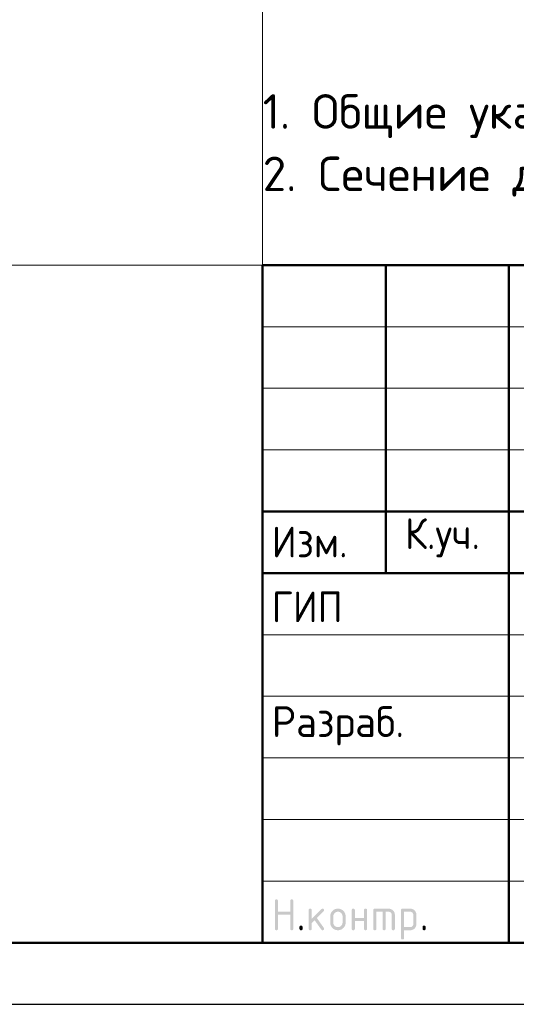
# Model space of a CAD drawing. Header units: millimetres. Extents: x 0 to 42000, y 0 to 29700.
# Tile 7 of 12: x 21027 to 25060, y 0 to 7992. Entities that reach past the tile are written whole.
import ezdxf

# ---------------------------------------------------------------- set-up
doc = ezdxf.new("R2010")
doc.units = ezdxf.units.MM
doc.layers.add('Standard', color=7, linetype='Continuous', lineweight=25)
doc.styles.add('ISOCPEUR', font='txt')

msp = doc.modelspace()

# ---------------------------------------------------------------- hatches: boundary and pattern name
at = {"layer": 'Standard', "linetype": 'Continuous', "lineweight": 25, "transparency": 33554687}
for points in [[(23099.1, 613.8), (23099.1, 838.8), (23099.1, 840.4), (23099.3, 841.7), (23099.5, 843.1), (23099.9, 844.3), (23100.3, 845.4), (23100.8, 846.4), (23101.4, 847.4), (23102.2, 848.2), (23103, 848.9), (23104, 849.5), (23104.9, 850.1), (23106.1, 850.5), (23107.3, 850.9), (23108.7, 851.1), (23110, 851.3), (23111.6, 851.3), (23113.2, 851.3), (23114.5, 851.1), (23115.9, 850.9), (23117.1, 850.5), (23118.3, 850.1), (23119.2, 849.5), (23120.2, 848.9), (23121, 848.2), (23121.8, 847.4), (23122.4, 846.4), (23123, 845.4), (23123.3, 844.3), (23123.7, 843.1), (23123.9, 841.7), (23124.1, 840.4), (23124.1, 838.8), (23124.1, 751.3), (23223.9, 751.3), (23223.9, 838.8), (23223.9, 840.4), (23224, 841.7), (23224.2, 843.1), (23224.6, 844.3), (23225, 845.4), (23225.6, 846.4), (23226.2, 847.4), (23227, 848.2), (23227.8, 848.9), (23228.7, 849.5), (23229.7, 850.1), (23230.9, 850.5), (23232.1, 850.9), (23233.4, 851.1), (23234.8, 851.3), (23236.4, 851.3), (23237.9, 851.3), (23239.3, 851.1), (23240.7, 850.9), (23241.9, 850.5), (23243, 850.1), (23244, 849.5), (23245, 848.9), (23245.8, 848.2), (23246.6, 847.4), (23247.1, 846.4), (23247.7, 845.4), (23248.1, 844.3), (23248.5, 843.1), (23248.7, 841.7), (23248.9, 840.4), (23248.9, 838.8), (23248.9, 613.8), (23248.9, 612.2), (23248.7, 610.9), (23248.5, 609.5), (23248.1, 608.3), (23247.7, 607.1), (23247.1, 606.2), (23246.6, 605.2), (23245.8, 604.4), (23245, 603.6), (23244, 603), (23243, 602.5), (23241.9, 602.1), (23240.7, 601.7), (23239.3, 601.5), (23237.9, 601.3), (23236.4, 601.3), (23234.8, 601.3), (23233.4, 601.5), (23232.1, 601.7), (23230.9, 602.1), (23229.7, 602.5), (23228.7, 603), (23227.8, 603.6), (23227, 604.4), (23226.2, 605.2), (23225.6, 606.2), (23225, 607.1), (23224.6, 608.3), (23224.2, 609.5), (23224, 610.9), (23223.9, 612.2), (23223.9, 613.8), (23223.9, 726.3), (23124.1, 726.3), (23124.1, 613.8), (23124.1, 612.2), (23123.9, 610.9), (23123.7, 609.5), (23123.3, 608.3), (23123, 607.1), (23122.4, 606.2), (23121.8, 605.2), (23121, 604.4), (23120.2, 603.6), (23119.2, 603), (23118.3, 602.5), (23117.1, 602.1), (23115.9, 601.7), (23114.5, 601.5), (23113.2, 601.3), (23111.6, 601.3), (23110, 601.3), (23108.7, 601.5), (23107.3, 601.7), (23106.1, 602.1), (23104.9, 602.5), (23104, 603), (23103, 603.6), (23102.2, 604.4), (23101.4, 605.2), (23100.8, 606.2), (23100.3, 607.1), (23099.9, 608.3), (23099.5, 609.5), (23099.3, 610.9), (23099.1, 612.2)], [(23398.9, 694), (23477.5, 772.6), (23478.4, 773.4), (23479.4, 774.1), (23480.4, 774.8), (23481.5, 775.2), (23482.7, 775.7), (23483.9, 775.9), (23485.1, 776.1), (23486.4, 776.1), (23488, 776.1), (23489.3, 775.9), (23490.7, 775.8), (23491.9, 775.4), (23493.1, 775), (23494, 774.4), (23495, 773.8), (23495.8, 773), (23496.6, 772.2), (23497.1, 771.3), (23497.7, 770.3), (23498.1, 769.1), (23498.5, 767.9), (23498.7, 766.6), (23498.9, 765.2), (23498.9, 763.7), (23498.9, 762.4), (23498.7, 761.3), (23498.4, 760.1), (23498, 759), (23497.5, 757.9), (23496.8, 756.9), (23496.1, 755.9), (23495.1, 754.9), (23440.2, 700.1), (23496.4, 621), (23497.7, 619.3), (23498.3, 617.4), (23498.9, 615.6), (23498.9, 613.6), (23498.9, 612.1), (23498.7, 610.7), (23498.5, 609.4), (23498.1, 608.2), (23497.7, 607), (23497.1, 606.1), (23496.6, 605.1), (23495.8, 604.4), (23495, 603.6), (23494, 603), (23493.1, 602.4), (23491.9, 602.1), (23490.7, 601.7), (23489.3, 601.5), (23488, 601.3), (23486.4, 601.3), (23484.8, 601.3), (23483.3, 601.6), (23481.8, 601.9), (23480.5, 602.6), (23479.2, 603.3), (23478.1, 604.3), (23477, 605.3), (23476, 606.6), (23422.2, 682.1), (23398.9, 658.8), (23398.9, 613.8), (23398.9, 612.2), (23398.7, 610.9), (23398.6, 609.5), (23398.2, 608.3), (23397.8, 607.1), (23397.2, 606.2), (23396.6, 605.2), (23395.8, 604.4), (23395, 603.6), (23394, 603), (23393.1, 602.5), (23391.9, 602.1), (23390.7, 601.7), (23389.4, 601.5), (23388, 601.3), (23386.4, 601.3), (23384.9, 601.3), (23383.5, 601.5), (23382.1, 601.7), (23380.9, 602.1), (23379.8, 602.5), (23378.8, 603), (23377.8, 603.6), (23377, 604.4), (23376.2, 605.2), (23375.7, 606.2), (23375.1, 607.1), (23374.7, 608.3), (23374.3, 609.5), (23374.1, 610.8), (23373.9, 612.2), (23373.9, 613.8), (23373.9, 763.7), (23373.9, 765.2), (23374.1, 766.6), (23374.3, 767.9), (23374.7, 769.1), (23375.1, 770.3), (23375.7, 771.3), (23376.2, 772.2), (23377, 773), (23377.8, 773.8), (23378.8, 774.4), (23379.8, 775), (23380.9, 775.4), (23382.1, 775.8), (23383.5, 775.9), (23384.9, 776.1), (23386.4, 776.1), (23388, 776.1), (23389.4, 775.9), (23390.7, 775.8), (23391.9, 775.4), (23393.1, 775), (23394, 774.4), (23395, 773.8), (23395.8, 773), (23396.6, 772.2), (23397.2, 771.3), (23397.8, 770.3), (23398.2, 769.1), (23398.6, 767.9), (23398.7, 766.6), (23398.9, 765.2), (23398.9, 763.7)], [(23748.7, 676.2), (23748.7, 613.8), (23748.7, 612.2), (23748.5, 610.8), (23748.3, 609.5), (23747.9, 608.3), (23747.5, 607.1), (23746.9, 606.2), (23746.3, 605.2), (23745.5, 604.4), (23744.8, 603.6), (23743.8, 603), (23742.8, 602.5), (23741.6, 602.1), (23740.4, 601.7), (23739.1, 601.5), (23737.7, 601.3), (23736.1, 601.3), (23734.6, 601.3), (23733.2, 601.5), (23731.8, 601.7), (23730.7, 602.1), (23729.5, 602.5), (23728.5, 603), (23727.5, 603.6), (23726.8, 604.4), (23726, 605.2), (23725.4, 606.2), (23724.8, 607.1), (23724.4, 608.3), (23724, 609.5), (23723.8, 610.8), (23723.6, 612.2), (23723.6, 613.8), (23723.6, 763.7), (23723.6, 765.2), (23723.8, 766.6), (23724, 767.9), (23724.4, 769.1), (23724.8, 770.3), (23725.4, 771.3), (23726, 772.2), (23726.8, 773), (23727.5, 773.8), (23728.5, 774.4), (23729.5, 775), (23730.7, 775.4), (23731.8, 775.8), (23733.2, 775.9), (23734.6, 776.1), (23736.1, 776.1), (23737.7, 776.1), (23739.1, 775.9), (23740.4, 775.8), (23741.6, 775.4), (23742.8, 775), (23743.8, 774.4), (23744.8, 773.8), (23745.5, 773), (23746.3, 772.2), (23746.9, 771.3), (23747.5, 770.3), (23747.9, 769.1), (23748.3, 768), (23748.5, 766.6), (23748.7, 765.2), (23748.7, 763.7), (23748.7, 701.2), (23823.3, 701.2), (23823.3, 763.7), (23823.3, 765.2), (23823.5, 766.6), (23823.7, 768), (23824.1, 769.1), (23824.5, 770.3), (23825.1, 771.3), (23825.7, 772.2), (23826.5, 773), (23827.3, 773.8), (23828.2, 774.4), (23829.2, 775), (23830.4, 775.4), (23831.6, 775.8), (23832.9, 775.9), (23834.3, 776.1), (23835.9, 776.1), (23837.4, 776.1), (23838.8, 775.9), (23840.2, 775.8), (23841.3, 775.4), (23842.5, 775), (23843.5, 774.4), (23844.5, 773.8), (23845.3, 773), (23846, 772.2), (23846.6, 771.3), (23847.2, 770.3), (23847.6, 769.1), (23848, 767.9), (23848.2, 766.6), (23848.4, 765.2), (23848.4, 763.7), (23848.4, 613.8), (23848.4, 612.2), (23848.2, 610.8), (23848, 609.5), (23847.6, 608.3), (23847.2, 607.1), (23846.6, 606.2), (23846, 605.2), (23845.3, 604.4), (23844.5, 603.6), (23843.5, 603), (23842.5, 602.5), (23841.3, 602.1), (23840.2, 601.7), (23838.8, 601.5), (23837.4, 601.3), (23835.9, 601.3), (23834.3, 601.3), (23832.9, 601.5), (23831.6, 601.7), (23830.4, 602.1), (23829.2, 602.5), (23828.2, 603), (23827.3, 603.6), (23826.5, 604.4), (23825.7, 605.2), (23825.1, 606.2), (23824.5, 607.1), (23824.1, 608.3), (23823.7, 609.5), (23823.5, 610.8), (23823.3, 612.2), (23823.3, 613.8), (23823.3, 676.2)], [(23911, 776.1), (24023.4, 776.1), (24026, 776.1), (24028.5, 775.9), (24031, 775.7), (24033.4, 775.2), (24035.8, 774.8), (24038.1, 774.1), (24040.4, 773.4), (24042.6, 772.5), (24044.8, 771.6), (24047, 770.5), (24049.1, 769.3), (24051.1, 767.9), (24053.1, 766.6), (24055, 765), (24056.9, 763.4), (24058.8, 761.6), (24060.6, 759.7), (24062.2, 757.8), (24063.8, 755.9), (24065.1, 753.9), (24066.5, 751.9), (24067.6, 749.8), (24068.8, 747.7), (24069.7, 745.4), (24070.6, 743.2), (24071.3, 740.9), (24072, 738.6), (24072.4, 736.2), (24072.9, 733.8), (24073.1, 731.3), (24073.3, 728.8), (24073.3, 726.2), (24073.3, 613.8), (24073.3, 612.2), (24073.1, 610.8), (24072.9, 609.5), (24072.6, 608.3), (24072.2, 607.1), (24071.6, 606.2), (24071, 605.2), (24070.2, 604.4), (24069.4, 603.6), (24068.4, 603), (24067.5, 602.5), (24066.3, 602.1), (24065.1, 601.7), (24063.8, 601.5), (24062.4, 601.3), (24060.8, 601.3), (24059.3, 601.3), (24057.9, 601.5), (24056.5, 601.7), (24055.3, 602.1), (24054.2, 602.5), (24053.2, 603), (24052.2, 603.6), (24051.4, 604.4), (24050.6, 605.2), (24050.1, 606.2), (24049.5, 607.1), (24049.1, 608.3), (24048.7, 609.5), (24048.5, 610.8), (24048.3, 612.2), (24048.3, 613.8), (24048.3, 726.1), (24048.3, 728.8), (24047.8, 731.2), (24047.4, 733.7), (24046.5, 735.9), (24045.6, 738.1), (24044.3, 740.1), (24042.9, 742.1), (24041.1, 743.9), (24039.3, 745.7), (24037.3, 747.1), (24035.3, 748.4), (24033.1, 749.3), (24030.9, 750.2), (24028.4, 750.7), (24026, 751.1), (24023.4, 751.1), (23998.4, 751.1), (23998.4, 613.8), (23998.4, 612.2), (23998.2, 610.8), (23998, 609.5), (23997.7, 608.3), (23997.3, 607.1), (23996.7, 606.2), (23996.1, 605.2), (23995.3, 604.4), (23994.5, 603.6), (23993.5, 603), (23992.6, 602.5), (23991.4, 602.1), (23990.2, 601.7), (23988.8, 601.5), (23987.5, 601.3), (23985.9, 601.3), (23984.3, 601.3), (23983, 601.5), (23981.6, 601.7), (23980.4, 602.1), (23979.3, 602.5), (23978.3, 603), (23977.3, 603.6), (23976.5, 604.4), (23975.7, 605.2), (23975.2, 606.2), (23974.6, 607.1), (23974.2, 608.3), (23973.8, 609.5), (23973.6, 610.8), (23973.4, 612.2), (23973.4, 613.8), (23973.4, 751.1), (23923.5, 751.1), (23923.5, 613.8), (23923.5, 612.2), (23923.3, 610.8), (23923.1, 609.5), (23922.7, 608.3), (23922.4, 607.1), (23921.8, 606.2), (23921.2, 605.2), (23920.4, 604.4), (23919.6, 603.6), (23918.6, 603), (23917.7, 602.5), (23916.5, 602.1), (23915.3, 601.7), (23913.9, 601.5), (23912.6, 601.3), (23911, 601.3), (23909.4, 601.3), (23908.1, 601.5), (23906.7, 601.7), (23905.5, 602.1), (23904.4, 602.5), (23903.4, 603), (23902.4, 603.6), (23901.6, 604.4), (23900.8, 605.2), (23900.2, 606.2), (23899.7, 607.1), (23899.3, 608.3), (23898.9, 609.5), (23898.7, 610.8), (23898.5, 612.2), (23898.5, 613.8), (23898.5, 763.7), (23898.5, 765.2), (23898.7, 766.6), (23898.9, 767.9), (23899.3, 769.1), (23899.6, 770.3), (23900.2, 771.3), (23900.8, 772.2), (23901.6, 773), (23902.4, 773.8), (23903.4, 774.4), (23904.3, 775), (23905.5, 775.4), (23906.7, 775.8), (23908, 775.9), (23909.4, 776.1)], [(23299, 626.3), (23299, 627.9), (23299.2, 629.3), (23299.4, 630.6), (23299.8, 631.8), (23300.2, 633), (23300.8, 634), (23301.3, 634.9), (23302.1, 635.7), (23302.9, 636.5), (23303.9, 637.1), (23304.9, 637.7), (23306, 638.1), (23307.2, 638.5), (23308.6, 638.7), (23309.9, 638.9), (23311.5, 638.9), (23313.1, 638.9), (23314.5, 638.7), (23315.8, 638.5), (23317, 638.1), (23318.2, 637.7), (23319.1, 637.1), (23320.1, 636.5), (23320.9, 635.7), (23321.7, 634.9), (23322.3, 634), (23322.9, 633), (23323.3, 631.8), (23323.6, 630.6), (23323.8, 629.3), (23324, 627.9), (23324, 626.3), (23324, 613.8), (23324, 612.2), (23323.8, 610.9), (23323.6, 609.5), (23323.3, 608.3), (23322.9, 607.2), (23322.3, 606.2), (23321.7, 605.2), (23320.9, 604.4), (23320.1, 603.6), (23319.1, 603), (23318.2, 602.5), (23317, 602.1), (23315.8, 601.7), (23314.5, 601.5), (23313.1, 601.3), (23311.5, 601.3), (23309.9, 601.3), (23308.6, 601.5), (23307.2, 601.7), (23306, 602.1), (23304.9, 602.5), (23303.9, 603), (23302.9, 603.6), (23302.1, 604.4), (23301.3, 605.2), (23300.8, 606.2), (23300.2, 607.2), (23299.8, 608.3), (23299.4, 609.5), (23299.2, 610.9), (23299, 612.2), (23299, 613.8)], [(24298.3, 626.3), (24298.3, 627.9), (24298.5, 629.3), (24298.7, 630.6), (24299.1, 631.8), (24299.5, 633), (24300.1, 634), (24300.6, 634.9), (24301.4, 635.7), (24302.2, 636.5), (24303.2, 637.1), (24304.2, 637.7), (24305.3, 638.1), (24306.5, 638.5), (24307.9, 638.7), (24309.3, 638.9), (24310.8, 638.9), (24312.4, 638.9), (24313.8, 638.7), (24315.1, 638.5), (24316.3, 638.1), (24317.5, 637.7), (24318.5, 637.1), (24319.4, 636.5), (24320.2, 635.7), (24321, 634.9), (24321.6, 634), (24322.2, 633), (24322.6, 631.8), (24323, 630.6), (24323.2, 629.3), (24323.3, 627.9), (24323.3, 626.3), (24323.3, 613.8), (24323.3, 612.2), (24323.2, 610.9), (24323, 609.5), (24322.6, 608.3), (24322.2, 607.2), (24321.6, 606.2), (24321, 605.2), (24320.2, 604.4), (24319.4, 603.6), (24318.5, 603), (24317.5, 602.5), (24316.3, 602.1), (24315.1, 601.7), (24313.8, 601.5), (24312.4, 601.3), (24310.8, 601.3), (24309.3, 601.3), (24307.9, 601.5), (24306.5, 601.7), (24305.3, 602.1), (24304.2, 602.5), (24303.2, 603), (24302.2, 603.6), (24301.4, 604.4), (24300.6, 605.2), (24300.1, 606.2), (24299.5, 607.2), (24299.1, 608.3), (24298.7, 609.5), (24298.5, 610.9), (24298.3, 612.2), (24298.3, 613.8)]]:
    msp.add_hatch(color=7, dxfattribs=at).paths.add_polyline_path(points, flags=16)
h = msp.add_hatch(color=7, dxfattribs=at)
h.paths.add_polyline_path([(23548.8, 663.7), (23548.8, 713.7), (23548.8, 716.9), (23549, 720.1), (23549.3, 723.2), (23549.9, 726.2), (23550.5, 729.2), (23551.3, 732.1), (23552.2, 734.9), (23553.3, 737.7), (23554.5, 740.5), (23555.9, 743.1), (23557.3, 745.8), (23559, 748.3), (23560.7, 750.8), (23562.7, 753.2), (23564.7, 755.6), (23567, 757.9), (23569.3, 760.2), (23571.7, 762.2), (23574.1, 764.2), (23576.6, 765.9), (23579.1, 767.6), (23581.8, 769), (23584.4, 770.4), (23587.2, 771.6), (23589.9, 772.7), (23592.8, 773.6), (23595.7, 774.4), (23598.7, 775), (23601.7, 775.6), (23604.8, 775.9), (23607.9, 776.1), (23611.1, 776.1), (23614.4, 776.1), (23617.6, 775.9), (23620.7, 775.6), (23623.8, 775), (23626.8, 774.5), (23629.7, 773.6), (23632.6, 772.8), (23635.4, 771.6), (23638.1, 770.5), (23640.8, 769.1), (23643.4, 767.7), (23645.9, 766), (23648.4, 764.3), (23650.8, 762.3), (23653.2, 760.3), (23655.5, 758.1), (23657.7, 755.8), (23659.7, 753.4), (23661.7, 751), (23663.4, 748.5), (23665.1, 746), (23666.5, 743.4), (23667.9, 740.7), (23669, 737.9), (23670.1, 735.2), (23671, 732.3), (23671.8, 729.4), (23672.4, 726.3), (23673, 723.3), (23673.2, 720.1), (23673.5, 717), (23673.5, 713.7), (23673.5, 663.7), (23673.5, 660.5), (23673.2, 657.4), (23673, 654.2), (23672.4, 651.2), (23671.8, 648.2), (23671, 645.4), (23670.1, 642.5), (23669, 639.7), (23667.8, 637), (23666.4, 634.3), (23665, 631.7), (23663.3, 629.2), (23661.6, 626.6), (23659.6, 624.2), (23657.6, 621.8), (23655.3, 619.5), (23653, 617.3), (23650.6, 615.3), (23648.2, 613.3), (23645.7, 611.6), (23643.2, 609.8), (23640.5, 608.4), (23637.9, 607), (23635.1, 605.9), (23632.4, 604.7), (23629.5, 603.9), (23626.6, 603), (23623.6, 602.4), (23620.6, 601.9), (23617.5, 601.6), (23614.4, 601.3), (23611.1, 601.3), (23607.9, 601.3), (23604.8, 601.6), (23601.7, 601.9), (23598.7, 602.4), (23595.7, 603), (23592.8, 603.9), (23589.9, 604.7), (23587.2, 605.9), (23584.4, 607), (23581.8, 608.4), (23579.1, 609.8), (23576.6, 611.6), (23574.1, 613.3), (23571.7, 615.3), (23569.3, 617.3), (23567, 619.5), (23564.7, 621.8), (23562.7, 624.2), (23560.7, 626.6), (23559, 629.2), (23557.3, 631.7), (23555.9, 634.3), (23554.5, 637), (23553.3, 639.7), (23552.2, 642.5), (23551.3, 645.4), (23550.5, 648.2), (23549.9, 651.2), (23549.3, 654.2), (23549, 657.4), (23548.8, 660.5)], flags=16)
h.paths.add_polyline_path([(23648.5, 663.8), (23648.5, 713.8), (23648.5, 717.7), (23647.8, 721.3), (23647.1, 724.9), (23645.7, 728.2), (23644.4, 731.5), (23642.3, 734.5), (23640.3, 737.6), (23637.5, 740.3), (23634.8, 743.1), (23631.8, 745.1), (23628.8, 747.2), (23625.5, 748.5), (23622.2, 749.9), (23618.6, 750.6), (23615, 751.3), (23611.1, 751.3), (23607.3, 751.3), (23603.7, 750.6), (23600.1, 749.9), (23596.8, 748.5), (23593.5, 747.2), (23590.5, 745.1), (23587.5, 743.1), (23584.7, 740.3), (23582, 737.6), (23580, 734.5), (23577.9, 731.5), (23576.5, 728.2), (23575.2, 724.9), (23574.5, 721.3), (23573.8, 717.7), (23573.8, 713.8), (23573.8, 663.8), (23573.8, 659.9), (23574.5, 656.3), (23575.2, 652.6), (23576.5, 649.3), (23577.9, 646), (23579.9, 643), (23581.9, 639.9), (23584.6, 637.2), (23587.4, 634.5), (23590.4, 632.5), (23593.4, 630.4), (23596.7, 629.1), (23600, 627.7), (23603.6, 627), (23607.2, 626.3), (23611.1, 626.3), (23615, 626.3), (23618.6, 627), (23622.2, 627.7), (23625.5, 629.1), (23628.8, 630.4), (23631.8, 632.5), (23634.8, 634.6), (23637.5, 637.3), (23640.3, 640.1), (23642.3, 643.1), (23644.4, 646.1), (23645.7, 649.4), (23647.1, 652.7), (23647.8, 656.3), (23648.5, 659.9)])
h = msp.add_hatch(color=7, dxfattribs=at)
h.paths.add_polyline_path([(24123.4, 763.7), (24123.4, 765.2), (24123.6, 766.6), (24123.8, 768), (24124.2, 769.1), (24124.6, 770.3), (24125.2, 771.3), (24125.8, 772.2), (24126.6, 773), (24127.3, 773.8), (24128.3, 774.4), (24129.3, 775), (24130.5, 775.4), (24131.6, 775.8), (24133, 775.9), (24134.4, 776.1), (24135.9, 776.1), (24198.3, 776.1), (24200.9, 776.1), (24203.4, 775.9), (24206, 775.7), (24208.4, 775.2), (24210.8, 774.8), (24213.1, 774.1), (24215.4, 773.4), (24217.7, 772.5), (24219.9, 771.6), (24222, 770.5), (24224.1, 769.4), (24226.1, 768), (24228.1, 766.7), (24230, 765.1), (24231.9, 763.5), (24233.7, 761.7), (24235.5, 759.9), (24237.1, 757.9), (24238.7, 756), (24240.1, 754), (24241.4, 752), (24242.6, 749.9), (24243.7, 747.8), (24244.6, 745.6), (24245.5, 743.3), (24246.2, 741), (24246.8, 738.7), (24247.3, 736.3), (24247.7, 733.9), (24248, 731.3), (24248.2, 728.8), (24248.2, 726.2), (24248.2, 651.2), (24248.2, 648.6), (24248, 646.1), (24247.7, 643.6), (24247.3, 641.2), (24246.8, 638.8), (24246.2, 636.5), (24245.5, 634.2), (24244.6, 632), (24243.7, 629.8), (24242.6, 627.7), (24241.4, 625.6), (24240.1, 623.5), (24238.7, 621.5), (24237.1, 619.6), (24235.6, 617.7), (24233.8, 615.9), (24232, 614), (24230, 612.4), (24228.1, 610.8), (24226.1, 609.5), (24224.1, 608.1), (24222, 607), (24219.9, 605.8), (24217.7, 604.9), (24215.5, 604), (24213.1, 603.3), (24210.8, 602.7), (24208.4, 602.2), (24206, 601.7), (24203.5, 601.5), (24201, 601.3), (24198.3, 601.3), (24148.5, 601.3), (24148.5, 538.9), (24148.5, 537.3), (24148.3, 535.9), (24148.1, 534.6), (24147.7, 533.4), (24147.3, 532.2), (24146.7, 531.3), (24146.1, 530.3), (24145.4, 529.5), (24144.6, 528.7), (24143.6, 528.1), (24142.6, 527.6), (24141.4, 527.2), (24140.3, 526.8), (24138.9, 526.6), (24137.5, 526.4), (24136, 526.4), (24134.4, 526.4), (24133, 526.6), (24131.6, 526.8), (24130.5, 527.2), (24129.3, 527.6), (24128.3, 528.1), (24127.3, 528.7), (24126.6, 529.5), (24125.8, 530.3), (24125.2, 531.3), (24124.6, 532.2), (24124.2, 533.4), (24123.8, 534.6), (24123.6, 535.9), (24123.4, 537.3), (24123.4, 538.9)], flags=16)
h.paths.add_polyline_path([(24148.5, 751.1), (24148.5, 626.3), (24198.3, 626.3), (24200.9, 626.3), (24203.3, 626.8), (24205.7, 627.2), (24207.9, 628.2), (24210.1, 629.1), (24212.1, 630.4), (24214.1, 631.8), (24215.9, 633.6), (24217.7, 635.4), (24219.1, 637.4), (24220.4, 639.5), (24221.3, 641.7), (24222.3, 643.9), (24222.7, 646.3), (24223.2, 648.7), (24223.2, 651.3), (24223.2, 726.1), (24223.2, 728.8), (24222.7, 731.2), (24222.3, 733.7), (24221.4, 735.9), (24220.5, 738.1), (24219.1, 740.1), (24217.8, 742.1), (24216, 743.9), (24214.2, 745.7), (24212.2, 747.1), (24210.2, 748.4), (24208, 749.3), (24205.8, 750.2), (24203.3, 750.7), (24200.9, 751.1), (24198.3, 751.1)])

# ---------------------------------------------------------------- linework, layer by layer
at = {"layer": 'Standard', "color": 7, "linetype": 'Continuous', "lineweight": 50, "transparency": 33554687}
for p, q in [((23000, 500), (23000, 6000)), ((23000, 6000), (41500, 6000)), ((24000, 3500), (24000, 6000)), ((25000, 500), (25000, 6000)), ((23000, 4000), (29500, 4000)), ((23000, 4000), (29500, 4000)), ((23000, 3500), (29500, 3500)), ((23000, 3500), (29500, 3500))]:
    msp.add_line(p, q, dxfattribs=at)
at = {"layer": 'Standard', "color": 7, "linetype": 'Continuous', "lineweight": 13, "transparency": 33554687}
for p, q in [((23000, 5500), (29500, 5500)), ((23000, 5000), (29500, 5000)), ((23000, 4500), (29500, 4500)), ((23000, 3000), (29500, 3000)), ((23000, 2500), (29500, 2500)), ((23000, 2500), (29500, 2500)), ((23000, 2000), (29500, 2000)), ((23000, 2000), (29500, 2000)), ((23000, 1500), (29500, 1500)), ((23000, 1000), (29500, 1000))]:
    msp.add_line(p, q, dxfattribs=at)
at = {"layer": 'Standard', "color": 7, "linetype": 'Continuous', "lineweight": 25, "transparency": 33554687}
msp.add_line((23000, 500), (41500, 500), dxfattribs=at)
msp.add_line((23000, 500), (41500, 500), dxfattribs=at)
msp.add_line((23000, 500), (41500, 500), dxfattribs=at)
msp.add_lwpolyline([(0, 0), (42000, 0), (42000, 29700), (0, 29700), (0, 0)], close=True, dxfattribs=at)
at = {"layer": 'Standard', "color": 7, "linetype": 'Continuous', "lineweight": 50, "transparency": 33554687}
msp.add_lwpolyline([(2000, 29200), (41500, 29200), (41500, 500), (2000, 500), (2000, 29200)], close=True, dxfattribs=at)
at = {"layer": 'Standard', "color": 7, "linetype": 'Continuous', "lineweight": 13, "transparency": 33554687}
for points in [[(23000, 29200), (2000, 29200), (2000, 500), (23000, 500), (23000, 29200)], [(41500, 29200), (20253.7, 29200), (20253.7, 6000), (41500, 6000), (41500, 29200)]]:
    msp.add_lwpolyline(points, dxfattribs=at)
at = {"layer": 'Standard', "color": 7, "linetype": 'Continuous', "lineweight": 25, "transparency": 33554687}
msp.add_lwpolyline([(41500, 6000), (23000, 6000), (23000, 500), (41500, 500), (41500, 6000)], dxfattribs=at)

# ---------------------------------------------------------------- texts
at = {"layer": 'Standard', "color": 7, "linetype": 'Continuous', "lineweight": 13, "transparency": 33554687, "insert": (23000, 7386.7), "char_height": 280, "width": 10980.9, "attachment_point": 1, "line_spacing_factor": 1.084337}
msp.add_mtext('\\A1;{\\fISOCPEUR|i0|b0;\\H279.999995;\\W1.000000;\\C7;1. Общие указания см. листы КЖ.1-1.}\\P{\\fISOCPEUR|i0|b0;\\H279.999995;\\W1.000000;\\C7;2. Сечение д-д см. лист КЖ-7, сечение ж-ж см. лист КЖ.1-10.}\\P', dxfattribs=at)
at = {"layer": 'Standard', "color": 7, "linetype": 'Continuous', "lineweight": 25, "transparency": 33554687, "char_height": 250, "attachment_point": 7, "style": 'ISOCPEUR'}
for s, insert, width in [('\\W0.93;Изм.', (23074, 3627.5), 752.883), ('\\W0.93;К.уч.', (24156, 3627.5), 816.012), ('\\W0.92;ГИП', (23074, 3101.3), 689.604), ('\\W0.96;Разраб.', (23074, 2101.3), 1306.549)]:
    msp.add_mtext(s, dxfattribs=dict(at, insert=insert, width=width))

doc.saveas('drawing.dxf')
